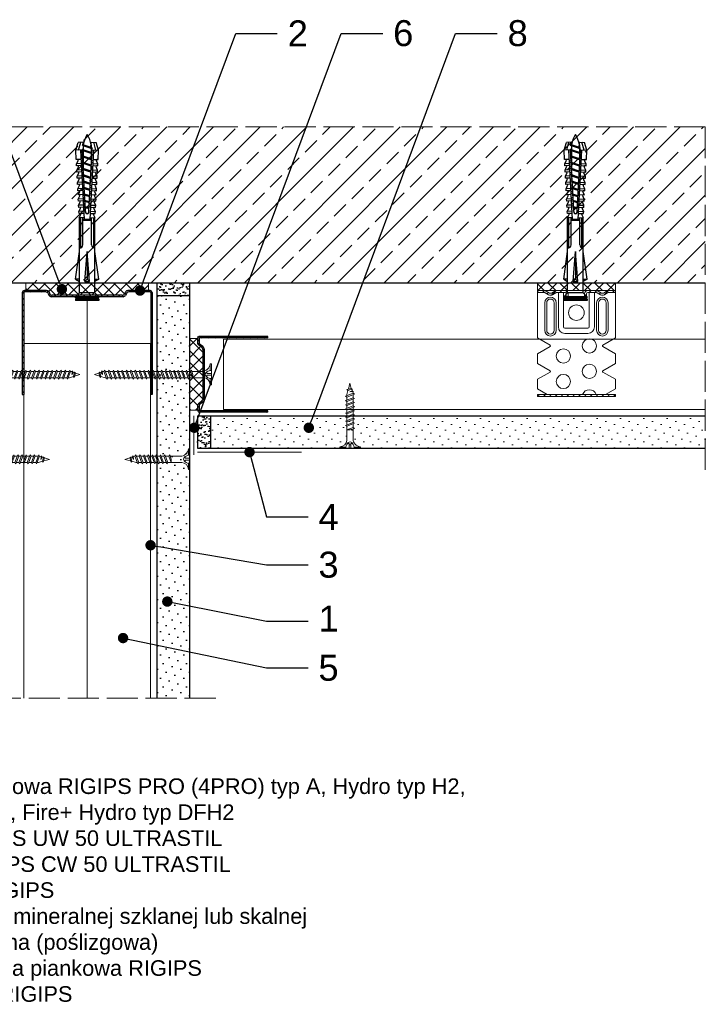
# Model space of a CAD drawing. Header units: millimetres. Extents: x 1839 to 3946, y 484 to 1425.
# Tile 5 of 15: x 2051 to 2315, y 1046 to 1425. Entities that reach past the tile are written whole.
import ezdxf
from ezdxf import colors
from ezdxf.entities.mleader import LeaderData, LeaderLine
from ezdxf.math import Vec2, Vec3

# ---------------------------------------------------------------- set-up
doc = ezdxf.new("R2010")
doc.units = ezdxf.units.MM
doc.linetypes.add('ACAD_ISO02W100', pattern=[15, 12, -3])
for name, color, linetype, lineweight in [('_ISOVER WELNA', 7, 'BATTING', 9), ('_RIGIPS AKCESORIA', 7, 'Continuous', 18), ('_RIGIPS G-K', 7, 'Continuous', 25), ('_RIGIPS PROFIL', 7, 'Continuous', 18), ('KRESKOWANIE', 7, 'Continuous', 9), ('OPISY', 7, 'Continuous', 9), ('PRZERYWANA', 7, 'ACAD_ISO02W100', 9)]:
    doc.layers.add(name, color=color, linetype=linetype, lineweight=lineweight)
doc.styles.get("Standard").update_dxf_attribs({"font": 'arial.ttf'})
doc.linetypes.add('BATTING', pattern='A,0.00254,-2.54,[134,ltypeshp.shx,S=2.54,R=0,X=-2.54,Y=0],-5.08,[134,ltypeshp.shx,S=2.54,R=180,X=2.54,Y=0],-2.54', length=10.16254)

# ---------------------------------------------------------------- blocks, each defined once
blk = doc.blocks.new('TN 25')
at = {"layer": '_RIGIPS AKCESORIA'}
for p, q in [((0, -0.84), (0, 7.16)), ((0, 7.16), (0.46, 7.16)), ((0.46, 4.78), (0, 4.78)), ((0.46, 7.16), (0.46, 4.78)), ((1.77, 3.5), (1.77, 4.2)), ((3.02, 4.46), (8.47, 4.46)), ((7.12, 4.46), (7.12, 3.18)), ((8.03, 2.01), (7.12, 4.46)), ((8.47, 4.46), (8.79, 5)), ((9.61, 1.51), (8.47, 4.46)), ((8.79, 5), (9.93, 2.01)), ((9, 4.46), (10.1, 4.46)), ((10.1, 4.46), (10.41, 5)), ((11.23, 1.51), (10.1, 4.46)), ((10.41, 5), (11.56, 2.01)), ((10.62, 4.46), (11.67, 4.46)), ((11.67, 4.46), (11.99, 5)), ((12.81, 1.51), (11.67, 4.46)), ((11.99, 5), (13.14, 2.01)), ((12.2, 4.46), (13.21, 4.46)), ((13.21, 4.46), (13.52, 5)), ((14.34, 1.51), (13.21, 4.46)), ((13.52, 5), (14.67, 2.01)), ((13.73, 4.46), (14.8, 4.46)), ((14.8, 4.46), (15.12, 5)), ((15.94, 1.51), (14.8, 4.46)), ((15.12, 5), (16.26, 2.01)), ((15.33, 4.46), (16.42, 4.46)), ((16.42, 4.46), (16.73, 5)), ((17.55, 1.51), (16.42, 4.46)), ((16.73, 5), (17.88, 2.01)), ((16.94, 4.46), (17.99, 4.46)), ((17.99, 4.46), (18.31, 5)), ((19.13, 1.51), (17.99, 4.46)), ((18.31, 5), (19.45, 2.01)), ((18.52, 4.46), (19.68, 4.46)), ((19.68, 4.46), (20, 5)), ((20.82, 1.51), (19.68, 4.46)), ((20, 5), (21.14, 2.01)), ((20.21, 4.46), (20.7, 4.46)), ((20.7, 4.46), (22.28, 3.98)), ((22.28, 3.98), (22.56, 4.37)), ((22.7, 2.36), (22.28, 3.98)), ((22.56, 4.37), (23.03, 2.71)), ((22.71, 3.85), (25, 3.24)), ((0, 3.5), (1.77, 3.5)), ((0, 2.83), (1.77, 2.83)), ((0.46, 1.64), (0, 1.64)), ((0.46, -0.84), (0.46, 1.64)), ((1.77, 2.83), (1.77, 2.18)), ((7.49, 2.01), (3.55, 2.01)), ((7.12, 3.18), (7.65, 1.53)), ((7.65, 1.53), (8.03, 2.01)), ((9.41, 2.01), (8.03, 2.01)), ((9.93, 2.01), (9.61, 1.51)), ((11.04, 2.01), (9.93, 2.01)), ((11.56, 2.01), (11.23, 1.51)), ((12.61, 2.01), (11.56, 2.01)), ((13.14, 2.01), (12.81, 1.51)), ((14.15, 2.01), (13.14, 2.01)), ((14.67, 2.01), (14.34, 1.51)), ((15.74, 2.01), (14.67, 2.01)), ((16.26, 2.01), (15.94, 1.51)), ((17.36, 2.01), (16.26, 2.01)), ((17.88, 2.01), (17.55, 1.51)), ((18.93, 2.01), (17.88, 2.01)), ((19.45, 2.01), (19.13, 1.51)), ((19.45, 2.01), (20.62, 2.01)), ((21.14, 2.01), (20.82, 1.51)), ((21.14, 2.01), (21.81, 2.12)), ((21.85, 1.83), (21.67, 3.28)), ((21.67, 3.28), (22.14, 2.4)), ((22.14, 2.4), (21.85, 1.83)), ((22.7, 2.36), (22.14, 2.4)), ((23.03, 2.71), (22.7, 2.36)), ((25, 3.24), (23.03, 2.71)), ((0, -0.84), (0.46, -0.84))]:
    blk.add_line(p, q, dxfattribs=at)
for centre, major_axis, ratio, start_param, end_param in [((3.09, 7.67), (0.17, 3.2), 0.826134, 1.773653, 3.180586), ((-0.04, 0.9), (0, 3.93), 0.848176, -0.720942, -0.151112), ((1.66, 3.18), (0, 0.895), 0.848176, -1.552777, -0.720942), ((3.37, -1.57), (0.28, 3.57), 0.832181, 0.035984, 1.430787), ((-2.73, 15.91), (0, 14.76), 0.848176, 3.399396, 3.475072), ((0.59, 4.62), (0, 2.81), 0.848176, 3.475072, 3.862535), ((1.66, 3.18), (0, 0.895), 0.848176, 3.862535, 4.730408)]:
    blk.add_ellipse(centre, major_axis=major_axis, ratio=ratio, start_param=start_param, end_param=end_param, dxfattribs=at)
blk = doc.blocks.new('UW 50 ULTRASTIL')
h = blk.add_hatch()
h.set_pattern_fill('ANSI31', color=256, scale=0.5, style=0)
h.paths.add_polyline_path([(-104.51, 0.56), (-104.18, 1.24, -0.286951), (-103.29, 1.8), (-82.41, 1.8), (-76.29, 1.8, -0.286951), (-75.39, 1.24), (-75.06, 0.56, 0.286951), (-74.16, 0), (-65.59, 0, 0.414214), (-64.79, 0.8), (-64.79, 40), (-65.34, 40), (-65.34, 0.8, -0.414214), (-65.59, 0.55), (-73.82, 0.55, -0.286951), (-74.72, 1.11), (-75.05, 1.79, 0.286951), (-75.94, 2.35), (-103.63, 2.35, 0.286951), (-104.53, 1.79), (-104.86, 1.11, -0.286951), (-105.76, 0.55), (-113.99, 0.55, -0.414214), (-114.24, 0.8), (-114.24, 40), (-114.79, 40), (-114.79, 0.8, 0.414214), (-113.99, 0), (-105.41, 0, 0.286951)])
for p, q in [((-114.79, 0.8), (-114.79, 40)), ((-114.79, 40), (-114.24, 40)), ((-114.24, 0.8), (-114.24, 40)), ((-65.34, 0.8), (-65.34, 40)), ((-64.79, 40), (-65.34, 40)), ((-64.79, 0.8), (-64.79, 40)), ((-113.99, 0.55), (-105.76, 0.55)), ((-113.99, 0), (-105.41, 0)), ((-104.86, 1.11), (-104.53, 1.79)), ((-104.51, 0.56), (-104.18, 1.24)), ((-103.63, 2.35), (-75.94, 2.35)), ((-103.29, 1.8), (-76.29, 1.8)), ((-75.06, 0.56), (-75.39, 1.24)), ((-74.72, 1.11), (-75.05, 1.79)), ((-74.16, 0), (-65.59, 0)), ((-73.82, 0.55), (-65.59, 0.55))]:
    blk.add_line(p, q)
for centre, radius, start, end in [((-113.99, 0.8), 0.8, 180, 270), ((-113.99, 0.8), 0.25, 180, 270), ((-105.76, 1.55), 1, 270, 334.0435), ((-105.41, 1), 1, 270, 334.0435), ((-103.63, 1.35), 1, 90, 154.0435), ((-103.29, 0.8), 1, 90, 154.0435), ((-76.29, 0.8), 1, 25.9565, 90), ((-75.94, 1.35), 1, 25.9565, 90), ((-74.16, 1), 1, 205.9565, 270), ((-73.82, 1.55), 1, 205.9565, 270), ((-65.59, 0.8), 0.8, 270, 0), ((-65.59, 0.8), 0.25, 270, 0)]:
    blk.add_arc(centre, radius, start, end)
blk = doc.blocks.new('kolek rozprezny komplet 60')
for p, q in [((443.47, 219.95), (432.8, 218.45)), ((443.47, 218.45), (443.47, 219.95)), ((443.47, 219.95), (444.34, 218.45)), ((450.17, 219.95), (448.67, 218.45)), ((450.17, 219.95), (450.17, 210.95)), ((450.67, 219.95), (450.17, 219.95)), ((450.67, 219.95), (450.67, 210.95)), ((450.67, 219.35), (451.17, 219.95)), ((451.17, 219.95), (451.67, 219.95)), ((451.17, 219.95), (451.17, 210.95)), ((451.67, 219.95), (451.67, 210.95)), ((390.66, 217.01), (390.76, 218.91)), ((393.15, 216.88), (390.66, 217.01)), ((393.75, 218.75), (390.71, 217.96)), ((393.81, 219.85), (390.76, 218.91)), ((391.67, 216.95), (392.67, 216.95)), ((392.67, 216.95), (391.67, 213.95)), ((392.67, 216.95), (392.07, 213.95)), ((393.07, 216.95), (392.07, 213.95)), ((392.67, 216.95), (393.04, 217.45)), ((393.07, 216.95), (393.04, 217.45)), ((393.07, 216.95), (394.67, 216.95)), ((394.67, 216.95), (393.67, 213.95)), ((393.68, 217.35), (393.81, 219.85)), ((417.38, 216.11), (393.68, 217.35)), ((420.47, 216.55), (393.71, 217.95)), ((397.41, 219.66), (393.81, 219.85)), ((394.67, 216.95), (394.07, 213.95)), ((395.07, 216.95), (394.07, 213.95)), ((394.67, 216.95), (394.92, 217.29)), ((395.07, 216.95), (395.05, 217.28)), ((395.07, 216.95), (397.07, 216.95)), ((397.07, 216.95), (396.07, 213.95)), ((397.07, 216.95), (396.47, 213.95)), ((397.47, 216.95), (396.47, 213.95)), ((397.07, 216.95), (397.23, 217.17)), ((397.31, 217.76), (397.41, 219.66)), ((397.47, 216.95), (397.46, 217.16)), ((397.47, 216.95), (399.47, 216.95)), ((397.67, 217.14), (397.71, 217.74)), ((399, 219.58), (397.82, 218.98)), ((398.47, 217.1), (398.5, 217.7)), ((399.47, 216.95), (398.47, 213.95)), ((399.47, 216.95), (398.87, 213.95)), ((399.87, 216.95), (398.87, 213.95)), ((398.9, 217.68), (399, 219.58)), ((399.8, 219.54), (399, 219.58)), ((399.47, 216.95), (399.55, 217.05)), ((399.7, 217.64), (399.8, 219.54)), ((399.87, 216.95), (399.87, 217.03)), ((399.87, 216.95), (401.38, 216.95)), ((400.07, 217.02), (400.1, 217.62)), ((401.4, 219.45), (400.22, 218.85)), ((400.87, 216.98), (400.9, 217.58)), ((401.87, 216.92), (400.87, 213.95)), ((401.87, 216.92), (401.27, 213.95)), ((402.26, 216.9), (401.27, 213.95)), ((401.3, 217.56), (401.4, 219.45)), ((402.2, 219.41), (401.4, 219.45)), ((402.1, 217.51), (402.2, 219.41)), ((402.47, 216.89), (402.5, 217.49)), ((403.8, 219.33), (402.61, 218.72)), ((403.27, 216.85), (403.3, 217.45)), ((404.22, 216.8), (403.31, 214.05)), ((403.7, 217.43), (403.8, 219.33)), ((404.24, 216.8), (403.7, 214.07)), ((404.62, 216.78), (403.72, 214.07)), ((404.6, 219.29), (403.8, 219.33)), ((404.5, 217.39), (404.6, 219.29)), ((404.86, 216.77), (404.9, 217.37)), ((406.19, 219.2), (405.01, 218.6)), ((405.66, 216.73), (405.69, 217.32)), ((406.58, 216.68), (405.75, 214.18)), ((406.09, 217.3), (406.19, 219.2)), ((406.62, 216.68), (406.12, 214.2)), ((406.98, 216.66), (406.16, 214.2)), ((406.99, 219.16), (406.19, 219.2)), ((406.89, 217.26), (406.99, 219.16)), ((407.26, 216.64), (407.29, 217.24)), ((408.59, 219.08), (407.41, 218.47)), ((408.06, 216.6), (408.09, 217.2)), ((408.94, 216.55), (408.19, 214.31)), ((408.49, 217.18), (408.59, 219.08)), ((408.99, 216.55), (408.55, 214.33)), ((409.39, 219.03), (408.59, 219.08)), ((409.34, 216.53), (408.6, 214.33)), ((409.29, 217.14), (409.39, 219.03)), ((409.66, 216.52), (409.69, 217.12)), ((410.99, 218.95), (409.8, 218.35)), ((410.46, 216.47), (410.49, 217.07)), ((411.3, 216.43), (410.64, 214.44)), ((410.89, 217.05), (410.99, 218.95)), ((411.37, 216.43), (410.98, 214.45)), ((411.69, 216.41), (411.04, 214.46)), ((412.59, 218.87), (411.4, 218.26)), ((412.05, 216.39), (412.09, 216.99)), ((412.49, 216.97), (412.59, 218.87)), ((413.38, 218.82), (412.59, 218.87)), ((412.85, 216.35), (412.89, 216.95)), ((413.66, 216.31), (413.08, 214.56)), ((413.28, 216.93), (413.38, 218.82)), ((413.75, 216.3), (413.4, 214.58)), ((414.05, 216.29), (413.49, 214.58)), ((414.98, 218.74), (413.8, 218.14)), ((414.45, 216.27), (414.48, 216.86)), ((414.88, 216.84), (414.98, 218.74)), ((415.78, 218.7), (414.98, 218.74)), ((415.25, 216.22), (415.28, 216.82)), ((416.02, 216.18), (415.52, 214.69)), ((415.68, 216.8), (415.78, 218.7)), ((416.12, 216.18), (415.83, 214.71)), ((416.41, 216.16), (415.93, 214.71)), ((417.38, 218.62), (416.2, 218.01)), ((417.28, 216.72), (417.38, 218.62)), ((418.18, 218.57), (417.38, 218.62)), ((418.08, 216.68), (418.18, 218.57)), ((419.78, 218.49), (418.59, 217.89)), ((419.68, 216.59), (419.78, 218.49)), ((430.17, 217.15), (419.71, 217.15)), ((431.37, 217.95), (419.75, 217.95)), ((448.67, 218.45), (419.77, 218.45)), ((420.47, 217.15), (420.47, 213.75)), ((420.67, 217.15), (420.67, 213.75)), ((420.87, 217.15), (420.87, 213.75)), ((444.34, 216.37), (432.8, 215.45)), ((444.34, 216.37), (443.47, 215.45)), ((444.34, 214.53), (444.34, 216.37)), ((448.67, 218.45), (448.67, 212.45)), ((448.67, 216.95), (448.67, 213.95)), ((393.15, 214.02), (390.66, 213.89)), ((390.66, 213.89), (390.76, 211.99)), ((393.75, 212.15), (390.71, 212.94)), ((391.67, 213.95), (391.71, 213.45)), ((391.71, 213.45), (392.07, 213.95)), ((392.07, 213.95), (393.67, 213.95)), ((393.67, 213.95), (393.7, 213.55)), ((417.38, 214.79), (393.68, 213.55)), ((393.68, 213.55), (393.81, 211.05)), ((420.47, 214.35), (393.71, 212.95)), ((393.78, 213.55), (394.07, 213.95)), ((394.07, 213.95), (396.07, 213.95)), ((396.07, 213.95), (396.09, 213.67)), ((396.28, 213.68), (396.47, 213.95)), ((396.47, 213.95), (398.47, 213.95)), ((397.31, 213.14), (397.41, 211.24)), ((397.67, 213.76), (397.71, 213.16)), ((398.47, 213.95), (398.48, 213.8)), ((398.47, 213.8), (398.5, 213.2)), ((398.77, 213.81), (398.87, 213.95)), ((398.87, 213.95), (400.87, 213.95)), ((398.9, 213.22), (399, 211.32)), ((399.7, 213.26), (399.8, 211.36)), ((400.07, 213.88), (400.1, 213.28)), ((400.87, 213.95), (400.88, 213.92)), ((400.87, 213.92), (400.9, 213.32)), ((401.27, 213.95), (401.38, 213.95)), ((401.27, 213.94), (401.27, 213.95)), ((401.3, 213.35), (401.4, 211.45)), ((402.1, 213.39), (402.2, 211.49)), ((402.47, 214.01), (402.5, 213.41)), ((403.27, 214.05), (403.3, 213.45)), ((403.7, 213.47), (403.8, 211.57)), ((404.5, 213.51), (404.6, 211.62)), ((404.86, 214.13), (404.9, 213.53)), ((405.66, 214.17), (405.69, 213.58)), ((406.09, 213.6), (406.19, 211.7)), ((406.89, 213.64), (406.99, 211.74)), ((407.26, 214.26), (407.29, 213.66)), ((408.59, 211.82), (407.41, 212.43)), ((408.06, 214.3), (408.09, 213.7)), ((408.49, 213.72), (408.59, 211.82)), ((409.29, 213.76), (409.39, 211.87)), ((409.66, 214.38), (409.69, 213.79)), ((410.99, 211.95), (409.8, 212.55)), ((410.46, 214.43), (410.49, 213.83)), ((410.89, 213.85), (410.99, 211.95)), ((412.59, 212.03), (411.4, 212.64)), ((412.05, 214.51), (412.09, 213.91)), ((412.49, 213.93), (412.59, 212.03)), ((412.85, 214.55), (412.89, 213.95)), ((413.28, 213.97), (413.38, 212.08)), ((414.98, 212.16), (413.8, 212.76)), ((414.45, 214.64), (414.48, 214.04)), ((414.88, 214.06), (414.98, 212.16)), ((415.25, 214.68), (415.28, 214.08)), ((415.68, 214.1), (415.78, 212.2)), ((417.38, 212.29), (416.2, 212.89)), ((417.28, 214.18), (417.38, 212.29)), ((418.18, 212.33), (417.38, 212.29)), ((418.22, 215.58), (418.01, 214.95)), ((418.08, 214.22), (418.18, 212.33)), ((419.78, 212.41), (418.59, 213.01)), ((419.68, 214.31), (419.78, 212.41)), ((430.17, 213.75), (419.71, 213.75)), ((431.37, 212.95), (419.75, 212.95)), ((448.67, 212.45), (419.77, 212.45)), ((432.8, 215.45), (443.47, 215.45)), ((444.34, 214.53), (432.8, 215.45)), ((443.47, 210.95), (432.8, 212.45)), ((444.34, 214.53), (443.47, 215.45)), ((443.47, 212.45), (443.47, 210.95)), ((443.47, 210.95), (444.34, 212.45)), ((450.17, 210.95), (448.67, 212.45)), ((393.81, 211.05), (390.76, 211.99)), ((397.41, 211.24), (393.81, 211.05)), ((399, 211.32), (397.82, 211.93)), ((399.8, 211.36), (399, 211.32)), ((401.4, 211.45), (400.22, 212.05)), ((402.2, 211.49), (401.4, 211.45)), ((403.8, 211.57), (402.61, 212.18)), ((404.6, 211.62), (403.8, 211.57)), ((406.19, 211.7), (405.01, 212.3)), ((406.99, 211.74), (406.19, 211.7)), ((409.39, 211.87), (408.59, 211.82)), ((413.38, 212.08), (412.59, 212.03)), ((415.78, 212.2), (414.98, 212.16)), ((450.67, 210.95), (450.17, 210.95)), ((450.67, 211.55), (451.17, 210.95)), ((451.17, 210.95), (451.67, 210.95))]:
    blk.add_line(p, q)
for centre, radius, start, end in [((393.41, 206.24), 10.85, 99.2038, 121.9083), ((393.65, 216.85), 0.5, 87, 177), ((397.68, 219.24), 0.3, 177, 297), ((400.08, 219.12), 0.3, 177, 297), ((402.48, 218.99), 0.3, 177, 297), ((404.87, 218.87), 0.3, 177, 297), ((407.27, 218.74), 0.3, 177, 297), ((409.67, 218.61), 0.3, 177, 297), ((411.27, 218.53), 0.3, 177, 297), ((413.66, 218.41), 0.3, 177, 297), ((416.06, 218.28), 0.3, 177, 297), ((417.55, 215.45), 0.682, 255.8604, 104.1386), ((418.46, 218.15), 0.3, 177, 297), ((422.67, 216.95), 1, 90, 168.463), ((430.17, 218.45), 1.3, 270, 0), ((393.41, 224.66), 10.85, 238.0917, 260.7962), ((393.65, 214.05), 0.5, 183, 273), ((404.87, 212.03), 0.3, 63, 183), ((407.27, 212.16), 0.3, 63, 183), ((409.67, 212.29), 0.3, 63, 183), ((411.27, 212.37), 0.3, 63, 183), ((413.66, 212.5), 0.3, 63, 183), ((416.06, 212.62), 0.3, 63, 183), ((418.46, 212.75), 0.3, 63, 183), ((422.67, 213.95), 1, 191.537, 270), ((430.17, 212.45), 1.3, 0, 90), ((397.68, 211.66), 0.3, 63, 183), ((400.08, 211.78), 0.3, 63, 183), ((402.48, 211.91), 0.3, 63, 183)]:
    blk.add_arc(centre, radius, start, end)
blk = doc.blocks.new('ES60 zagiety')
at = {"layer": '_RIGIPS AKCESORIA'}
h = blk.add_hatch(dxfattribs=at)
h.set_pattern_fill('ANSI31', color=256, scale=0.5, style=0)
h.paths.add_polyline_path([(484.4, 147.75, -0.133214), (484.77, 147.85), (487.37, 147.85), (487.37, 148.6), (484.77, 148.6, 0.133214), (484.02, 148.4), (482.75, 147.66, -0.271242), (481.99, 147.66), (480.73, 148.4, 0.133214), (479.97, 148.6), (477.02, 148.6), (476.77, 148.6, 0.414214), (475.52, 147.35), (475.52, 145.8), (476.27, 145.8), (476.27, 147.35, -0.414214), (476.77, 147.85), (479.97, 147.85, -0.133214), (480.35, 147.75), (481.61, 147.01, 0.271242), (483.13, 147.01)])
h.paths.add_polyline_path([(467.97, 148.6), (464.77, 148.6, 0.133214), (464.02, 148.4), (462.75, 147.66, -0.271242), (461.99, 147.66), (460.73, 148.4, 0.133214), (459.97, 148.6), (457.37, 148.6), (457.37, 147.85), (459.97, 147.85, -0.133214), (460.35, 147.75), (461.61, 147.01, 0.271242), (463.13, 147.01), (464.4, 147.75, -0.133214), (464.77, 147.85), (467.97, 147.85, -0.414214), (468.47, 147.35), (468.47, 145.8), (469.22, 145.8), (469.22, 147.35, 0.414214)])
h = blk.add_hatch(dxfattribs=at)
h.set_pattern_fill('ANSI31', color=256, scale=0.5, style=0)
h.paths.add_polyline_path([(487.37, 108.6), (457.37, 108.6), (457.37, 107.85), (487.37, 107.85)])
at = {"layer": '_RIGIPS AKCESORIA', "linetype": 'Continuous'}
for p, q in [((457.37, 148.6), (487.37, 148.6)), ((457.37, 147.85), (457.37, 148.6)), ((461.99, 147.66), (460.73, 148.4)), ((464.02, 148.4), (462.75, 147.66)), ((487.37, 148.6), (477.02, 148.6)), ((480.73, 148.4), (481.99, 147.66)), ((482.75, 147.66), (484.02, 148.4)), ((487.37, 147.85), (487.37, 148.6)), ((459.97, 147.85), (457.37, 147.85)), ((457.37, 130.36), (457.37, 147.85)), ((461.61, 147.01), (460.35, 147.75)), ((463.13, 147.01), (464.4, 147.75)), ((467.97, 147.85), (464.77, 147.85)), ((465.42, 134.6), (465.42, 147.85)), ((467.42, 147.85), (467.42, 134.6)), ((468.47, 145.8), (468.47, 147.35)), ((476.27, 145.8), (468.47, 145.8)), ((469.22, 147.35), (469.22, 145.8)), ((475.52, 147.35), (475.52, 145.8)), ((475.52, 145.8), (476.27, 145.8)), ((476.27, 145.8), (476.27, 147.35)), ((476.77, 147.85), (479.97, 147.85)), ((477.32, 147.85), (477.32, 134.6)), ((479.32, 134.6), (479.32, 147.85)), ((481.61, 147.01), (480.35, 147.75)), ((483.13, 147.01), (484.4, 147.75)), ((484.77, 147.85), (487.37, 147.85)), ((487.37, 130.36), (487.37, 147.85)), ((460.17, 143.9), (460.17, 133.3)), ((460.92, 133.3), (460.92, 143.9)), ((463.82, 143.9), (463.82, 133.3)), ((464.57, 143.9), (464.57, 133.3)), ((480.17, 143.9), (480.17, 133.3)), ((480.92, 143.9), (480.92, 133.3)), ((483.82, 133.3), (483.82, 143.9)), ((484.57, 143.9), (484.57, 133.3)), ((476.82, 134.1), (467.92, 134.1)), ((457.37, 130.36), (462.22, 127.56)), ((467.92, 132.1), (476.82, 132.1)), ((487.37, 130.36), (482.52, 127.56)), ((457.37, 124.24), (462.22, 127.04)), ((487.37, 124.24), (482.52, 127.04)), ((457.37, 120.56), (457.37, 124.24)), ((487.37, 120.56), (487.37, 124.24)), ((457.37, 120.56), (462.22, 117.76)), ((487.37, 120.56), (482.52, 117.76)), ((457.37, 114.44), (462.22, 117.24)), ((457.37, 110.76), (457.37, 114.44)), ((487.37, 114.44), (482.52, 117.24)), ((487.37, 110.76), (487.37, 114.44)), ((457.37, 110.76), (461.11, 108.6)), ((487.37, 110.76), (483.63, 108.6))]:
    blk.add_line(p, q, dxfattribs=at)
at = {"layer": '_RIGIPS AKCESORIA'}
for p, q in [((457.37, 108.6), (487.37, 108.6)), ((457.37, 108.6), (457.37, 107.85)), ((457.37, 107.85), (487.37, 107.85)), ((487.37, 108.6), (487.37, 107.85))]:
    blk.add_line(p, q, dxfattribs=at)
at = {"layer": '_RIGIPS AKCESORIA', "linetype": 'Continuous', "extrusion": (0, 0, -1)}
for centre, radius in [((-472.37, 140.1), 3), ((-477.37, 127.3), 2.75), ((-477.37, 117.5), 2.75)]:
    blk.add_circle(centre, radius, dxfattribs=at)
at = {"layer": '_RIGIPS AKCESORIA', "linetype": 'Continuous'}
for centre in [(467.37, 123.4), (467.37, 113.6)]:
    blk.add_circle(centre, 2.75, dxfattribs=at)
for centre, radius, start, end in [((459.97, 147.1), 1.5, 59.6482, 90), ((464.77, 147.1), 1.5, 90, 120.3518), ((467.97, 147.35), 1.25, 0, 90), ((476.77, 147.35), 1.25, 90, 180), ((459.97, 147.1), 0.75, 59.6482, 90), ((462.37, 143.9), 2.2, 0, 180), ((467.97, 147.35), 0.5, 0, 90), ((479.97, 147.1), 0.75, 59.6482, 90), ((482.37, 143.9), 1.45, 0, 180), ((482.37, 148.3), 1.5, 239.6482, 300.3518), ((482.37, 148.3), 0.75, 239.6482, 300.3518), ((462.37, 133.3), 2.2, 180, 360), ((467.92, 134.6), 0.5, 180, 270), ((476.82, 134.6), 2.5, 270, 360), ((482.37, 133.3), 1.45, 180, 0), ((462.07, 127.3), 0.3, 300, 60), ((462.07, 117.5), 0.3, 300, 60)]:
    blk.add_arc(centre, radius, start, end, dxfattribs=at)
at = {"layer": '_RIGIPS AKCESORIA', "linetype": 'Continuous', "extrusion": (0, 0, -1)}
for centre, radius, start, end in [((-479.97, 147.1), 1.5, 90, 120.3518), ((-484.77, 147.1), 1.5, 59.6482, 90), ((-462.37, 143.9), 1.45, 0, 180), ((-462.37, 148.3), 1.5, 239.6482, 300.3518), ((-462.37, 148.3), 0.75, 239.6482, 300.3518), ((-464.77, 147.1), 0.75, 59.6482, 90), ((-476.77, 147.35), 0.5, 0, 90), ((-482.37, 143.9), 2.2, 0, 180), ((-484.77, 147.1), 0.75, 59.6482, 90), ((-462.37, 133.3), 1.45, 180, 0), ((-467.92, 134.6), 2.5, 270, 360), ((-467.92, 134.6), 0.5, 270, 360), ((-476.82, 134.6), 0.5, 180, 270), ((-482.37, 133.3), 2.2, 180, 360), ((-482.67, 127.3), 0.3, 300, 60), ((-482.67, 117.5), 0.3, 300, 60), ((-477.37, 107.7), 2.75, 19.1033, 160.8967)]:
    blk.add_arc(centre, radius, start, end, dxfattribs=at)
blk = doc.blocks.new('UD 30 ULTRASTIL')
h = blk.add_hatch()
h.set_pattern_fill('ANSI31', color=256, scale=0.3, style=0)
h.paths.add_polyline_path([(684.71, 712.9), (658.51, 712.9, 0.414214), (657.71, 712.1), (657.71, 710.25, 0.236068), (658.03, 709.61), (659.39, 708.59, -0.236068), (659.71, 707.95), (659.71, 688.65, -0.236068), (659.39, 688.01), (658.03, 686.99, 0.236068), (657.71, 686.35), (657.71, 684.5, 0.414214), (658.51, 683.7), (684.71, 683.7), (684.71, 684.25), (658.51, 684.25, -0.414214), (658.26, 684.5), (658.26, 686.35, -0.236068), (658.36, 686.55), (659.72, 687.57, 0.236068), (660.26, 688.65), (660.26, 707.95, 0.236068), (659.72, 709.03), (658.36, 710.05, -0.236068), (658.26, 710.25), (658.26, 712.1, -0.414214), (658.51, 712.35), (684.71, 712.35)])
for p, q in [((684.71, 712.9), (658.51, 712.9)), ((684.71, 712.35), (684.71, 712.9)), ((657.71, 712.1), (657.71, 710.25)), ((659.39, 708.59), (658.03, 709.61)), ((658.26, 712.1), (658.26, 710.25)), ((659.72, 709.03), (658.36, 710.05)), ((684.71, 712.35), (658.51, 712.35)), ((659.71, 707.95), (659.71, 688.65)), ((660.26, 707.95), (660.26, 688.65)), ((657.71, 686.35), (657.71, 684.5)), ((659.39, 688.01), (658.03, 686.99)), ((658.26, 686.35), (658.26, 684.5)), ((659.72, 687.57), (658.36, 686.55)), ((684.71, 684.25), (658.51, 684.25)), ((684.71, 683.7), (658.51, 683.7)), ((684.71, 683.7), (684.71, 684.25))]:
    blk.add_line(p, q)
for centre, radius, start, end in [((658.51, 712.1), 0.8, 90, 180), ((658.51, 710.25), 0.8, 180, 233.1301), ((658.51, 712.1), 0.25, 90, 180), ((658.51, 710.25), 0.25, 180, 233.1301), ((658.91, 707.95), 1.35, 0, 53.1301), ((658.91, 707.95), 0.8, 0, 53.1301), ((658.51, 686.35), 0.8, 126.8699, 180), ((658.51, 686.35), 0.25, 126.8699, 180), ((658.91, 688.65), 0.8, 306.8699, 0), ((658.91, 688.65), 1.35, 306.8699, 0), ((658.51, 684.5), 0.8, 180, 270), ((658.51, 684.5), 0.25, 180, 270)]:
    blk.add_arc(centre, radius, start, end)
blk = doc.blocks.new('TN 45')
at = {"layer": '_RIGIPS AKCESORIA'}
for p, q in [((0, -0.84), (0, 7.16)), ((0, 7.16), (0.46, 7.16)), ((0.46, 4.78), (0, 4.78)), ((0.46, 7.16), (0.46, 4.78)), ((1.77, 3.5), (1.77, 4.2)), ((3.02, 4.46), (8.47, 4.46)), ((7.12, 4.46), (7.12, 3.18)), ((8.03, 2.01), (7.12, 4.46)), ((8.47, 4.46), (8.79, 5)), ((9.61, 1.51), (8.47, 4.46)), ((8.79, 5), (9.93, 2.01)), ((9, 4.46), (10.1, 4.46)), ((10.1, 4.46), (10.41, 5)), ((11.23, 1.51), (10.1, 4.46)), ((10.41, 5), (11.56, 2.01)), ((10.62, 4.46), (11.67, 4.46)), ((11.67, 4.46), (11.99, 5)), ((12.81, 1.51), (11.67, 4.46)), ((11.99, 5), (13.14, 2.01)), ((12.2, 4.46), (13.21, 4.46)), ((13.21, 4.46), (13.52, 5)), ((14.34, 1.51), (13.21, 4.46)), ((13.52, 5), (14.67, 2.01)), ((13.73, 4.46), (14.8, 4.46)), ((14.8, 4.46), (15.12, 5)), ((15.94, 1.51), (14.8, 4.46)), ((15.12, 5), (16.26, 2.01)), ((15.33, 4.46), (16.42, 4.46)), ((16.42, 4.46), (16.73, 5)), ((17.55, 1.51), (16.42, 4.46)), ((16.73, 5), (17.88, 2.01)), ((16.94, 4.46), (17.99, 4.46)), ((17.99, 4.46), (18.31, 5)), ((19.13, 1.51), (17.99, 4.46)), ((18.31, 5), (19.45, 2.01)), ((18.52, 4.46), (19.68, 4.46)), ((19.68, 4.46), (20, 5)), ((20.82, 1.51), (19.68, 4.46)), ((20, 5), (21.14, 2.01)), ((20.21, 4.46), (21.37, 4.46)), ((21.37, 4.46), (21.69, 5)), ((22.51, 1.51), (21.37, 4.46)), ((21.69, 5), (22.83, 2.01)), ((21.9, 4.46), (23.06, 4.46)), ((23.06, 4.46), (23.38, 5)), ((24.2, 1.51), (23.06, 4.46)), ((23.38, 5), (24.52, 2.01)), ((23.59, 4.46), (24.75, 4.46)), ((24.75, 4.46), (25.07, 5)), ((25.89, 1.51), (24.75, 4.46)), ((25.07, 5), (26.21, 2.01)), ((25.28, 4.46), (26.44, 4.46)), ((26.44, 4.46), (26.76, 5)), ((27.58, 1.51), (26.44, 4.46)), ((26.76, 5), (27.9, 2.01)), ((26.96, 4.46), (28.13, 4.46)), ((28.13, 4.46), (28.45, 5)), ((29.27, 1.51), (28.13, 4.46)), ((28.45, 5), (29.59, 2.01)), ((28.65, 4.46), (29.82, 4.46)), ((29.82, 4.46), (30.14, 5)), ((30.96, 1.51), (29.82, 4.46)), ((30.14, 5), (31.28, 2.01)), ((30.34, 4.46), (31.51, 4.46)), ((31.51, 4.46), (31.83, 5)), ((32.65, 1.51), (31.51, 4.46)), ((31.83, 5), (32.97, 2.01)), ((32.03, 4.46), (33.2, 4.46)), ((33.2, 4.46), (33.52, 5)), ((34.34, 1.51), (33.2, 4.46)), ((33.52, 5), (34.66, 2.01)), ((33.72, 4.46), (34.89, 4.46)), ((34.89, 4.46), (35.21, 5)), ((36.03, 1.51), (34.89, 4.46)), ((35.21, 5), (36.35, 2.01)), ((35.41, 4.46), (36.58, 4.46)), ((36.58, 4.46), (36.9, 5)), ((37.72, 1.51), (36.58, 4.46)), ((36.9, 5), (38.04, 2.01)), ((37.1, 4.46), (38.27, 4.46)), ((38.27, 4.46), (38.59, 5)), ((39.41, 1.51), (38.27, 4.46)), ((38.59, 5), (39.73, 2.01)), ((38.79, 4.46), (39.96, 4.46)), ((39.96, 4.46), (40.28, 5)), ((41.1, 1.51), (39.96, 4.46)), ((40.28, 5), (41.42, 2.01)), ((40.48, 4.46), (40.98, 4.46)), ((40.98, 4.46), (42.56, 3.98)), ((42.56, 3.98), (42.84, 4.37)), ((42.98, 2.36), (42.56, 3.98)), ((42.84, 4.37), (43.31, 2.71)), ((42.99, 3.85), (45, 3.24)), ((0, 3.5), (1.77, 3.5)), ((0, 2.83), (1.77, 2.83)), ((0.46, 1.64), (0, 1.64)), ((0.46, -0.84), (0.46, 1.64)), ((1.77, 2.83), (1.77, 2.18)), ((7.49, 2.01), (3.55, 2.01)), ((7.12, 3.18), (7.65, 1.53)), ((7.65, 1.53), (8.03, 2.01)), ((9.41, 2.01), (8.03, 2.01)), ((9.93, 2.01), (9.61, 1.51)), ((11.04, 2.01), (9.93, 2.01)), ((11.56, 2.01), (11.23, 1.51)), ((12.61, 2.01), (11.56, 2.01)), ((13.14, 2.01), (12.81, 1.51)), ((14.15, 2.01), (13.14, 2.01)), ((14.67, 2.01), (14.34, 1.51)), ((15.74, 2.01), (14.67, 2.01)), ((16.26, 2.01), (15.94, 1.51)), ((17.36, 2.01), (16.26, 2.01)), ((17.88, 2.01), (17.55, 1.51)), ((18.93, 2.01), (17.88, 2.01)), ((19.45, 2.01), (19.13, 1.51)), ((19.45, 2.01), (20.62, 2.01)), ((20.62, 2.01), (19.57, 2.01)), ((21.14, 2.01), (20.82, 1.51)), ((21.14, 2.01), (22.31, 2.01)), ((22.31, 2.01), (21.26, 2.01)), ((22.83, 2.01), (22.51, 1.51)), ((22.83, 2.01), (24, 2.01)), ((24, 2.01), (22.95, 2.01)), ((24.52, 2.01), (24.2, 1.51)), ((24.52, 2.01), (25.69, 2.01)), ((25.69, 2.01), (24.64, 2.01)), ((26.21, 2.01), (25.89, 1.51)), ((26.21, 2.01), (27.38, 2.01)), ((27.38, 2.01), (26.33, 2.01)), ((27.9, 2.01), (27.58, 1.51)), ((27.9, 2.01), (29.07, 2.01)), ((29.07, 2.01), (28.02, 2.01)), ((29.59, 2.01), (29.27, 1.51)), ((29.59, 2.01), (30.76, 2.01)), ((30.76, 2.01), (29.71, 2.01)), ((31.28, 2.01), (30.96, 1.51)), ((31.28, 2.01), (32.45, 2.01)), ((32.45, 2.01), (31.4, 2.01)), ((32.97, 2.01), (32.65, 1.51)), ((32.97, 2.01), (34.14, 2.01)), ((34.14, 2.01), (33.09, 2.01)), ((34.66, 2.01), (34.34, 1.51)), ((34.66, 2.01), (35.83, 2.01)), ((35.83, 2.01), (34.78, 2.01)), ((36.35, 2.01), (36.03, 1.51)), ((36.35, 2.01), (37.52, 2.01)), ((37.52, 2.01), (36.47, 2.01)), ((38.04, 2.01), (37.72, 1.51)), ((38.04, 2.01), (39.21, 2.01)), ((39.21, 2.01), (38.16, 2.01)), ((39.73, 2.01), (39.41, 1.51)), ((39.73, 2.01), (40.9, 2.01)), ((41.42, 2.01), (41.1, 1.51)), ((41.42, 2.01), (42.09, 2.12)), ((42.13, 1.83), (41.95, 3.28)), ((41.95, 3.28), (42.42, 2.4)), ((42.42, 2.4), (42.13, 1.83)), ((42.98, 2.36), (42.42, 2.4)), ((43.31, 2.71), (42.98, 2.36)), ((45, 3.24), (43.31, 2.71)), ((0, -0.84), (0.46, -0.84))]:
    blk.add_line(p, q, dxfattribs=at)
for centre, major_axis, ratio, start_param, end_param in [((3.09, 7.67), (0.17, 3.2), 0.826134, 1.773653, 3.180586), ((-0.04, 0.9), (0, 3.93), 0.848176, -0.720942, -0.151112), ((1.66, 3.18), (0, 0.895), 0.848176, -1.552777, -0.720942), ((3.37, -1.57), (0.28, 3.57), 0.832181, 0.035984, 1.430787), ((-2.73, 15.91), (0, 14.76), 0.848176, 3.399396, 3.475072), ((0.59, 4.62), (0, 2.81), 0.848176, 3.475072, 3.862535), ((1.66, 3.18), (0, 0.895), 0.848176, 3.862535, 4.730408)]:
    blk.add_ellipse(centre, major_axis=major_axis, ratio=ratio, start_param=start_param, end_param=end_param, dxfattribs=at)
blk = doc.blocks.new('_Dot')
at = {"color": 0, "linetype": 'ByBlock', "lineweight": -2}
blk.add_line((-0.5, 0), (-1, 0), dxfattribs=at)
at = {"color": 0, "linetype": 'ByBlock', "const_width": 0.5}
blk.add_lwpolyline([(-0.25, 0, 1), (0.25, 0, 1)], format="xyb", close=True, dxfattribs=at)

msp = doc.modelspace()

# ---------------------------------------------------------------- hatches: boundary and pattern name
at = {"layer": '_RIGIPS AKCESORIA'}
h = msp.add_hatch(dxfattribs=at)
h.set_pattern_fill('ANSI37', color=256, style=0)
h.set_pattern_definition([(45, (61.0716, -153.6726), (-2.245064, 2.245064), []), (135, (61.0716, -153.6726), (-2.245064, -2.245064), [])])
h.paths.add_polyline_path([(2121.27, 1298.53, 0.236068), (2120.95, 1299.17), (2119.59, 1300.19, -0.236068), (2119.27, 1300.83), (2119.27, 1302.68), (2116.27, 1302.68), (2116.27, 1275.08), (2119.27, 1275.08), (2119.27, 1276.93, -0.236068), (2119.59, 1277.57), (2120.95, 1278.59, 0.236068), (2121.27, 1279.23)])
at = {"layer": '_RIGIPS G-K'}
h = msp.add_hatch(dxfattribs=at)
h.set_pattern_fill('AR-SAND', color=256, scale=0.05, angle=180, style=0)
h.set_pattern_definition([(217.5, (3703.0498, 2758.2575), (0.0800016, -2.4470662), [0, -1.9304, 0, -2.159, 0, -2.06375]), (187.5, (3703.0498, 2758.2575), (-2.2476164, -3.5841255), [0, -1.0414, 0, -1.7399, 0, -0.66675]), (147.5, (3704.612, 2758.2575), (-3.9549619, -0.007186), [0, -0.635, 0, -2.286, 0, -2.9845]), (137.5, (3704.612, 2758.2575), (-3.817782, -1.1146466), [0, -0.3175, 0, -1.4986, 0, -1.7145])])
h.paths.add_polyline_path([(2103.77, 1319.13), (2116.27, 1319.13), (2116.27, 1324.13), (2103.77, 1324.13)])
h = msp.add_hatch(dxfattribs=at)
h.set_pattern_fill('DOTS', color=256, scale=2, angle=225, style=0)
h.set_pattern_definition([(225, (-198.5, 0), (1.122532, -3.367596), [0, -3.175])])
h.paths.add_polyline_path([(2116.27, 1319.13), (2103.77, 1319.13), (2103.77, 1164.13), (2116.27, 1164.13)])
h = msp.add_hatch(dxfattribs=at)
h.set_pattern_fill('AR-SAND', color=256, scale=0.05, style=0)
h.set_pattern_definition([(322.5, (104.7382, 2363.3125), (-0.0800016, -2.4470662), [0, -1.9304, 0, -2.159, 0, -2.06375]), (352.5, (104.7382, 2363.3125), (2.2476164, -3.5841255), [0, -1.0414, 0, -1.7399, 0, -0.66675]), (32.5, (103.176, 2363.3125), (3.9549619, -0.007186), [0, -0.635, 0, -2.286, 0, -2.9845]), (42.5, (103.176, 2363.3125), (3.8177823, -1.1146466), [0, -0.3175, 0, -1.4986, 0, -1.7145])])
h.paths.add_polyline_path([(2119.27, 1260.43), (2124.27, 1260.43), (2124.27, 1272.93), (2119.27, 1272.93)])
at = {"layer": 'KRESKOWANIE'}
h = msp.add_hatch(dxfattribs=at)
h.set_pattern_fill('ANSI33', color=256, scale=2, angle=180, style=0)
h.set_pattern_definition([(225, (-1052, 308.061), (8.980256, -8.980256), []), (225, (-1060.98, 308.061), (8.980256, -8.980256), [6.35, -3.175])])
h.paths.add_polyline_path([(2314.77, 1384.13), (1838.77, 1384.13), (1838.77, 1324.13), (2314.77, 1324.13)])
h = msp.add_hatch(dxfattribs=at)
h.set_pattern_fill('ANSI37', color=256, angle=270, style=0)
h.set_pattern_definition([(315, (3701.5498, 2758.2575), (2.245064, 2.245064), []), (45, (3701.5498, 2758.2575), (-2.245064, 2.245064), [])])
h.paths.add_polyline_path([(2053.17, 1321.13), (2061.15, 1321.13, -0.286951), (2062.05, 1320.57), (2062.38, 1319.89, 0.286951), (2063.28, 1319.33), (2090.27, 1319.33, 0.286951), (2091.17, 1319.89), (2091.5, 1320.57, -0.286951), (2092.4, 1321.13), (2100.37, 1321.13), (2100.37, 1324.13), (2053.17, 1324.13)])
h = msp.add_hatch(dxfattribs=at)
h.set_pattern_fill('ANSI37', color=256, angle=270, style=0)
h.set_pattern_definition([(315, (-103.6022, 3e-13), (2.245064, 2.245064), []), (45, (-103.6022, 3e-13), (-2.245064, 2.245064), [])])
h.paths.add_polyline_path([(2280.14, 1324.13), (2250.14, 1324.13), (2250.14, 1321.13), (2280.14, 1321.13)])
h = msp.add_hatch(dxfattribs=at)
h.set_pattern_fill('DOTS', color=256, scale=2, angle=225, style=0)
h.paths.add_polyline_path([(2314.77, 1272.93), (2124.27, 1272.93), (2124.27, 1260.43), (2314.77, 1260.43)])

# ---------------------------------------------------------------- linework, layer by layer
msp.add_line((1838.77, 1324.13), (2314.77, 1324.13))
at = {"layer": '_ISOVER WELNA', "ltscale": 2.4}
msp.add_line((2076.77, 1164.13), (2076.77, 1318.78), dxfattribs=at)
at = {"layer": '_RIGIPS AKCESORIA'}
for p, q in [((2119.27, 1302.68), (2116.27, 1302.68)), ((2119.27, 1275.08), (2116.27, 1275.08)), ((2117.77, 1272.93), (2117.77, 1257.93)), ((2119.27, 1258.93), (2159.27, 1258.93))]:
    msp.add_line(p, q, dxfattribs=at)
at = {"layer": '_RIGIPS G-K'}
for p, q in [((2103.77, 1164.13), (2103.77, 1324.13)), ((2116.27, 1164.13), (2116.27, 1324.13)), ((2116.27, 1319.13), (2103.77, 1319.13)), ((2119.27, 1272.93), (2314.77, 1272.93)), ((2119.27, 1272.93), (2119.27, 1260.43)), ((2124.27, 1272.93), (2124.27, 1260.43)), ((2119.27, 1260.43), (2314.77, 1260.43))]:
    msp.add_line(p, q, dxfattribs=at)
at = {"layer": '_RIGIPS PROFIL', "lineweight": 9}
for p, q in [((2052.37, 1300.73), (2101.17, 1300.73)), ((2052.37, 1164.13), (2052.37, 1300.73)), ((2101.17, 1164.13), (2101.17, 1300.73))]:
    msp.add_line(p, q, dxfattribs=at)
at = {"layer": '_RIGIPS PROFIL'}
for p, q in [((2314.77, 1302.38), (2129.27, 1302.38)), ((2129.27, 1302.38), (2129.27, 1275.38)), ((2314.77, 1275.38), (2129.27, 1275.38))]:
    msp.add_line(p, q, dxfattribs=at)
at = {"layer": 'KRESKOWANIE'}
for p, q in [((2053.17, 1321.13), (2053.17, 1324.13)), ((2100.37, 1321.13), (2100.37, 1324.13)), ((2250.14, 1321.13), (2250.14, 1324.13)), ((2280.14, 1321.13), (2280.14, 1324.13))]:
    msp.add_line(p, q, dxfattribs=at)
at = {"layer": 'PRZERYWANA'}
for p, q in [((2314.77, 1384.13), (1838.77, 1384.13)), ((2314.77, 1384.13), (2314.77, 1250.43)), ((2126.27, 1164.13), (2027.27, 1164.13))]:
    msp.add_line(p, q, dxfattribs=at)

# ---------------------------------------------------------------- block references
for name, p, rotation in [('kolek rozprezny komplet 60', (1861.32, 1768.95), 270), ('kolek rozprezny komplet 60', (2049.32, 1768.95), 270), ('UW 50 ULTRASTIL', (1986.99, 1321.13), 180), ('TN 45', (2124.62, 1292.04), 180)]:
    msp.add_blockref(name, p, dxfattribs=dict(rotation=rotation))
msp.add_blockref('UD 30 ULTRASTIL', (1461.56, 590.58))
at = {"xscale": -1, "rotation": 180}
msp.add_blockref('TN 45', (2028.93, 1292.04), dxfattribs=at)
at = {"layer": '_RIGIPS AKCESORIA'}
msp.add_blockref('ES60 zagiety', (1792.77, 1172.52), dxfattribs=at)
for p, rotation in [((2181.17, 1260.43), 90), ((2116.27, 1259.37), 180)]:
    msp.add_blockref('TN 25', p, dxfattribs=dict(at, rotation=rotation))
at = {"layer": '_RIGIPS AKCESORIA', "xscale": -1, "rotation": 180}
msp.add_blockref('TN 25', (2037.27, 1259.37), dxfattribs=at)

# ---------------------------------------------------------------- texts
at = {"insert": (1960.7, 1133.28), "char_height": 6, "width": 265.466, "attachment_point": 1}
msp.add_mtext('1. Płyta gipsowo-kartonowa RIGIPS PRO (4PRO) typ A, Hydro typ H2, Fire typ F, Fire+ typ DF, Fire+ Hydro typ DFH2\\P2. Profil poziomy RIGIPS UW 50 ULTRASTIL\\P3. Profil słupkowy RIGIPS CW 50 ULTRASTIL\\P4. Taśma spoinowa RIGIPS\\P5. Wypełnienie z wełny mineralnej szklanej lub skalnej\\P6. Taśma samoprzylepna (poślizgowa)\\P7. Taśma uszczelniająca piankowa RIGIPS\\P8. Okładzina sufitowa RIGIPS', dxfattribs=at)

# ---------------------------------------------------------------- leaders
at = {"layer": 'OPISY'}
ml = msp.add_multileader_mtext('Standard', dxfattribs=at)
ml.set_content('7', color=256)
ml.set_leader_properties()
ml.set_arrow_properties(name='DOT')
ml.build(insert=Vec2(0, 0))
ctx = ml.context
ctx.base_point, ctx.char_height, ctx.landing_gap_size, ctx.plane_origin = Vec3(1999.78, 1420.17), 10, 4, Vec3(2206.84, 1563.83)
ctx.text_align_type = 2
notes = []
notes.append((ctx, [(0, (1, 1, 0), (2030.25, 1420.17), (-1, 0), 16, [(0, [(2067.03, 1321.66)], 0, [])])]))
ctx.mtext.insert, ctx.mtext.alignment, ctx.mtext.flow_direction = Vec3(2010.25, 1425.17), 3, 5
ml = msp.add_multileader_mtext('Standard', dxfattribs=at)
ml.set_content('2', color=256)
ml.set_leader_properties()
ml.set_arrow_properties(name='DOT')
ml.build(insert=Vec2(0, 0))
ctx = ml.context
ctx.base_point, ctx.char_height, ctx.landing_gap_size, ctx.plane_origin = Vec3(2149.98, 1420.17), 10, 4, Vec3(1957.39, 1563.83)
notes.append((ctx, [(0, (1, 1, 0), (2133.98, 1420.17), (1, 0), 16, [(0, [(2097.11, 1321.13)], 0, [])])]))
ctx.mtext.insert, ctx.mtext.flow_direction = Vec3(2153.98, 1425.17), 5
ml = msp.add_multileader_mtext('Standard', dxfattribs=at)
ml.set_content('6', color=256)
ml.set_leader_properties()
ml.set_arrow_properties(name='DOT')
ml.build(insert=Vec2(0, 0))
ctx = ml.context
ctx.base_point, ctx.char_height, ctx.landing_gap_size, ctx.plane_origin = Vec3(2190.57, 1420.17), 10, 4, Vec3(1997.98, 1563.83)
notes.append((ctx, [(0, (1, 1, 0), (2174.57, 1420.17), (1, 0), 16, [(0, [(2118.03, 1268.31)], 0, [])])]))
ctx.mtext.insert, ctx.mtext.flow_direction = Vec3(2194.57, 1425.26), 5
ml = msp.add_multileader_mtext('Standard', dxfattribs=at)
ml.set_content('8', color=256)
ml.set_leader_properties()
ml.set_arrow_properties(name='DOT')
ml.build(insert=Vec2(0, 0))
ctx = ml.context
ctx.base_point, ctx.char_height, ctx.landing_gap_size, ctx.plane_origin = Vec3(2234.64, 1420.17), 10, 4, Vec3(2042.05, 1563.83)
notes.append((ctx, [(0, (1, 1, 0), (2218.64, 1420.17), (1, 0), 16, [(0, [(2162.1, 1268.31)], 0, [])])]))
ctx.mtext.insert, ctx.mtext.flow_direction = Vec3(2238.64, 1425.26), 5
ml = msp.add_multileader_mtext('Standard', dxfattribs=at)
ml.set_content('4', color=256)
ml.set_leader_properties()
ml.set_arrow_properties(name='DOT')
ml.build(insert=Vec2(0, 0))
ctx = ml.context
ctx.base_point, ctx.char_height, ctx.landing_gap_size, ctx.plane_origin = Vec3(2161.81, 1233.96), 10, 4, Vec3(1969.22, 1377.62)
notes.append((ctx, [(0, (1, 1, 0), (2145.81, 1233.96), (1, 0), 16, [(0, [(2139.27, 1258.93)], 0, [])])]))
ctx.mtext.insert, ctx.mtext.flow_direction = Vec3(2165.81, 1238.96), 5
ml = msp.add_multileader_mtext('Standard', dxfattribs=at)
ml.set_content('3', color=256)
ml.set_leader_properties()
ml.set_arrow_properties(name='DOT')
ml.build(insert=Vec2(0, 0))
ctx = ml.context
ctx.base_point, ctx.char_height, ctx.landing_gap_size, ctx.plane_origin = Vec3(2161.81, 1215.5), 10, 4, Vec3(1969.22, 1359.16)
notes.append((ctx, [(0, (1, 1, 0), (2145.81, 1215.5), (1, 0), 16, [(0, [(2101.17, 1223.06)], 0, [])])]))
ctx.mtext.insert, ctx.mtext.flow_direction = Vec3(2165.81, 1220.59), 5
ml = msp.add_multileader_mtext('Standard', dxfattribs=at)
ml.set_content('1', color=256)
ml.set_leader_properties()
ml.set_arrow_properties(name='DOT')
ml.build(insert=Vec2(0, 0))
ctx = ml.context
ctx.base_point, ctx.char_height, ctx.landing_gap_size, ctx.plane_origin = Vec3(2161.81, 1193.8), 10, 4, Vec3(1969.22, 1337.46)
notes.append((ctx, [(0, (1, 1, 0), (2145.81, 1193.8), (1, 0), 16, [(0, [(2107.62, 1201.37)], 0, [])])]))
ctx.mtext.insert, ctx.mtext.flow_direction = Vec3(2165.81, 1199.8), 5
ml = msp.add_multileader_mtext('Standard', dxfattribs=at)
ml.set_content('5', color=256)
ml.set_leader_properties()
ml.set_arrow_properties(name='DOT')
ml.build(insert=Vec2(0, 0))
ctx = ml.context
ctx.base_point, ctx.char_height, ctx.landing_gap_size, ctx.plane_origin = Vec3(2161.81, 1175.8), 10, 4, Vec3(1969.22, 1319.46)
notes.append((ctx, [(0, (1, 1, 0), (2145.81, 1175.8), (1, 0), 16, [(0, [(2090.57, 1187.33)], 0, [])])]))
ctx.mtext.insert, ctx.mtext.flow_direction = Vec3(2165.81, 1180.88), 5
for ctx, leaders in notes:
    for number, flags, end, landing, length, lines in leaders:
        leader = LeaderData()
        leader.index, (leader.has_last_leader_line, leader.has_dogleg_vector, leader.attachment_direction) = number, flags
        leader.last_leader_point, leader.dogleg_vector, leader.dogleg_length = Vec3(end), Vec3(landing), length
        for number, points, colour, breaks in lines:
            line = LeaderLine()
            line.index, line.vertices, line.color, line.breaks = number, Vec3.list(points), colors.encode_raw_color(colour), breaks
            leader.lines.append(line)
        ctx.leaders.append(leader)

doc.saveas('drawing.dxf')
